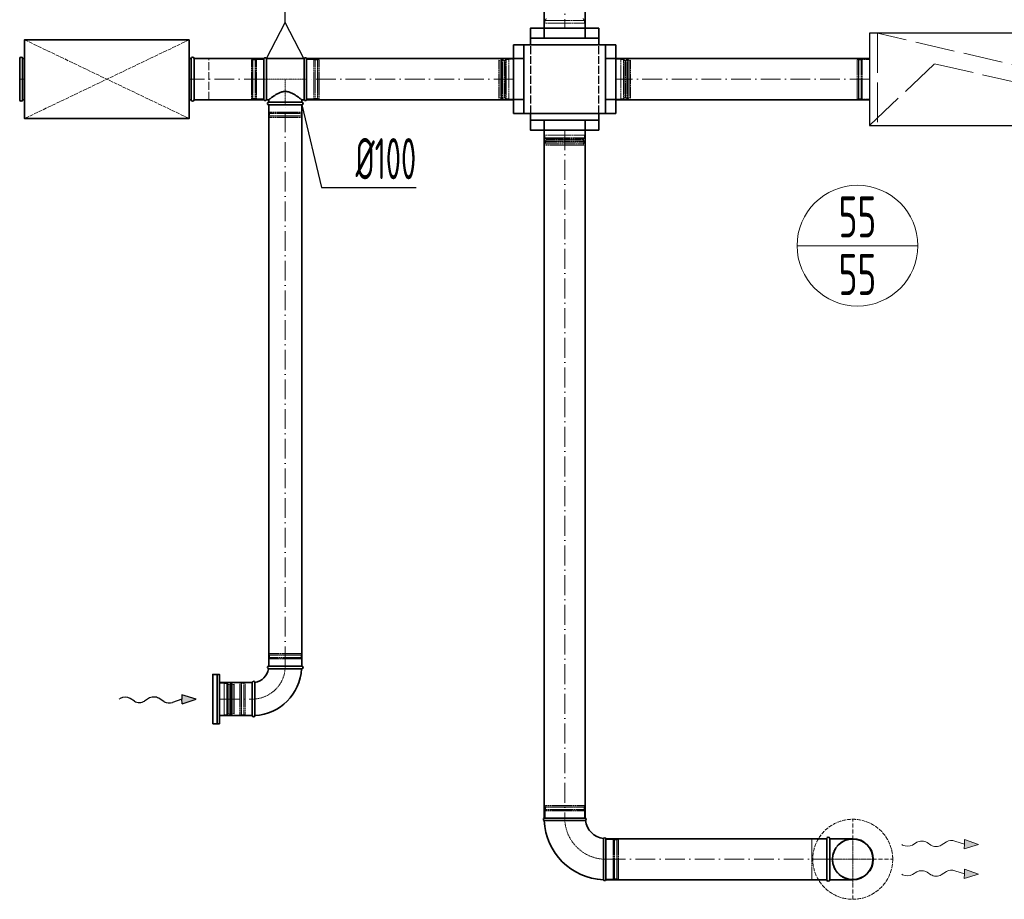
# Model space of a CAD drawing. Header units: millimetres. Extents: x 8221 to 89444, y -105166 to -5578.
# Tile 52 of 118: x 57462 to 60454, y -72787 to -70116. Entities that reach past the tile are written whole.
import ezdxf
from ezdxf.enums import TextEntityAlignment as Align

# ---------------------------------------------------------------- set-up
doc = ezdxf.new("R2010")
doc.units = ezdxf.units.MM
for name, pattern in [('ACAD_ISO02W100', [15, 12, -3]), ('ACAD_ISO10W100', [18, 12, -3, 0, -3]), ('phl_thick', [0])]:
    doc.linetypes.add(name, pattern=pattern)
for name, color, linetype, lineweight in [('VZT_01 SUP (PŘÍVOD) - OBRYS', 5, 'Continuous', 35), ('VZT_02 SUP (PŘÍVOD) - OSA', 5, 'ACAD_ISO10W100', 5), ('VZT_04 SUP (PŘÍVOD) - SKRYTÉ', 5, 'ACAD_ISO02W100', 5), ('VZT_05 ETA (ODVOD) - OBRYS', 6, 'Continuous', 35), ('VZT_06 ETA (ODVOD) - OSA', 6, 'ACAD_ISO10W100', 5), ('VZT_08 ETA (ODVOD) - SKRYTÉ', 6, 'ACAD_ISO02W100', 5), ('VZT_21 ZAŘÍZENÍ - OBRYS', 1, 'Continuous', 30), ('VZT_22 ZAŘÍZENÍ - DETAIL', 8, 'Continuous', 5), ('VZT_30 DISTRIBUČNÍ PRVKY - OBRYS', 1, 'Continuous', 35), ('VZT_31 DISTRIBUČNÍ PRVKY - OSA', 8, 'ACAD_ISO10W100', 5), ('VZT_33 DISTRIBUČNÍ PRVKY - SKRYTÉ', 8, 'ACAD_ISO02W100', 5), ('VZT_35 TLUMIČE HLUKU - OBRYS', 1, 'Continuous', 35), ('VZT_36 TLUMIČE HLUKU - OSA', 1, 'ACAD_ISO10W100', 5), ('VZT_37 TLUMIČE HLUKU - DETAIL', 8, 'ACAD_ISO02W100', 5), ('VZT_50 POPIS - OBECNE', 7, 'Continuous', 13), ('VZT_52 POPIS - DISTRIBUCE', 7, 'Continuous', 5), ('VZT_60_KOTY - DIMENZE', 7, 'Continuous', 5)]:
    doc.layers.add(name, color=color, linetype=linetype, lineweight=lineweight)
for name, color, linetype, lineweight, plot in [('VZT_03 SUP (PŘÍVOD) - NETISK', 8, 'ACAD_ISO02W100', 5, False), ('VZT_07 ETA (ODVOD) - NETISK', 8, 'ACAD_ISO02W100', 5, False), ('VZT_39 TLUMIČE HLUKU - NETISK', 8, 'ACAD_ISO02W100', 5, False)]:
    doc.layers.add(name, color=color, linetype=linetype, lineweight=lineweight, plot=plot)
doc.styles.add('EVORA_125', font='isocp.shx', dxfattribs={"width": 0.6, "height": 125})
doc.styles.add('JS', font='isocp.shx', dxfattribs={"width": 0.6, "height": 125})

# ---------------------------------------------------------------- blocks, each defined once
blk = doc.blocks.new('*U37')
at = {"layer": 'VZT_31 DISTRIBUČNÍ PRVKY - OSA', "color": 0}
for p, q in [((0, 24.3), (0, 121.62)), ((-121.62, 0), (-24.3, 0)), ((24.3, 0), (121.62, 0)), ((0, -121.62), (0, -24.3))]:
    blk.add_line(p, q, dxfattribs=at)
at = {"layer": 'VZT_31 DISTRIBUČNÍ PRVKY - OSA', "color": 0, "linetype": 'Continuous'}
for p, q in [((-12.15, 0), (12.15, 0)), ((0, -12.15), (0, 12.15))]:
    blk.add_line(p, q, dxfattribs=at)

msp = doc.modelspace()

# ---------------------------------------------------------------- linework, layer by layer
at = {"lineweight": 13}
for p, q in [((60145.4, -72622.6), (60142.4, -72620.8)), ((60145.4, -72712.6), (60142.4, -72710.8))]:
    msp.add_line(p, q, dxfattribs=at)
at = {"color": 0, "lineweight": 13}
for p, q in [((60188.5, -72614.3), (60175.6, -72622.5)), ((60231.4, -72622.7), (60219.5, -72614.8)), ((60278.9, -72612.7), (60262.4, -72623.1)), ((60333, -72620.2), (60304.4, -72610.5)), ((60332.8, -72634.1), (60333, -72620.2)), ((60376, -72620.8), (60332.8, -72634.1)), ((60333.2, -72606.2), (60333, -72620.2)), ((60333.2, -72606.2), (60376, -72620.8)), ((60188.5, -72704.3), (60175.6, -72712.5)), ((60231.4, -72712.7), (60219.5, -72704.8)), ((60278.9, -72702.7), (60262.4, -72713.1)), ((60333, -72710.2), (60304.4, -72700.5)), ((60332.8, -72724.1), (60333, -72710.2)), ((60376, -72710.8), (60332.8, -72724.1)), ((60333.2, -72696.2), (60333, -72710.2)), ((60333.2, -72696.2), (60376, -72710.8))]:
    msp.add_line(p, q, dxfattribs=at)
at = {"color": 8, "lineweight": 5}
for points in [[(58068.9, -72227.7), (58083.9, -72227.7), (58083.9, -72130.7), (58068.9, -72130.7)], [(58068.9, -72227.7), (58068.9, -72130.7)], [(58091.8, -72131.7), (58091.8, -72179.2)], [(58094.5, -72133.7), (58094.5, -72179.2)], [(58098.1, -72135.3), (58098.1, -72179.2)], [(58109.8, -72134.6), (58109.8, -72179.2)], [(58110, -72135.5), (58113.9, -72134.1), (58113.9, -72179.2)], [(58091.8, -72226.7), (58091.8, -72179.2)], [(58094.5, -72224.8), (58094.5, -72179.2)], [(58098.1, -72223.2), (58098.1, -72179.2)], [(58109.8, -72223.9), (58109.8, -72179.2)], [(58110, -72223), (58113.9, -72224.4), (58113.9, -72179.2)]]:
    msp.add_lwpolyline(points, dxfattribs=at)
for points in [[(58083.9, -72131.7), (58091.8, -72131.7, -0.291473), (58094.2, -72133.3, -0.291473)], [(58103.8, -72127.1), (58102.4, -72133.1, 0.058981), (58102.3, -72133.7), (58102.3, -72179.2)], [(58103.8, -72127.1), (58105.3, -72132.9, -0.060863), (58105.3, -72133.5), (58105.3, -72179.2)], [(58103.8, -72231.4), (58102.4, -72225.4, -0.058981), (58102.3, -72224.8), (58102.3, -72179.2)], [(58103.8, -72231.4), (58105.3, -72225.6, 0.060863), (58105.3, -72225), (58105.3, -72179.2)], [(58083.9, -72226.7), (58091.8, -72226.7, 0.291473), (58094.2, -72225.2, 0.291473)]]:
    msp.add_lwpolyline(points, format="xyb", dxfattribs=at)
for centre, radius, start, end in [((58097.7, -72131.5), 3.88, 207.4993, 276.6735), ((58104.5, -72143.6), 10.5, 59.7176, 127.8378), ((58097.7, -72227), 3.88, 83.3265, 152.5007), ((58104.5, -72214.9), 10.5, 232.1622, 300.2824)]:
    msp.add_arc(centre, radius, start, end, dxfattribs=at)
at = {"color": 0, "lineweight": 13, "extrusion": (0, 0, -1)}
for centre, start_param, end_param in [((60160.2, -72613), 0.766537, 2.320574), ((60203.9, -72623.9), 3.908129, 5.516649), ((60247.1, -72613.6), 0.766537, 2.375056), ((60294.3, -72622.3), 3.908129, 5.191299), ((60160.2, -72703), 0.766537, 2.320574), ((60203.9, -72713.9), 3.908129, 5.516649), ((60247.1, -72703.6), 0.766537, 2.375056), ((60294.3, -72712.3), 3.908129, 5.191299)]:
    msp.add_ellipse(centre, major_axis=(21.5, -0.3), ratio=0.625, start_param=start_param, end_param=end_param, dxfattribs=at)
at = {"color": 0, "lineweight": 13}
for points in [[(60333.2, -72606.2), (60332.8, -72634.1), (60376, -72620.8)], [(60333.2, -72696.2), (60332.8, -72724.1), (60376, -72710.8)]]:
    msp.add_solid(points, dxfattribs=at)
at = {"layer": 'VZT_01 SUP (PŘÍVOD) - OBRYS'}
for p, q in [((59181, -72540.8), (59056, -72540.8)), ((59243.5, -72728.3), (59243.5, -72603.3))]:
    msp.add_line(p, q, dxfattribs=at)
at = {"layer": 'VZT_01 SUP (PŘÍVOD) - OBRYS', "elevation": 0}
for points in [[(59055.9, -70141), (59055.9, -69753.7)], [(59180.9, -70141), (59180.9, -69753.7)], [(59056.1, -70172.1), (59056.1, -70141)], [(59180.8, -70172.1), (59180.8, -70141)], [(59014.6, -70172.1), (59014.6, -70192.5)], [(59222.2, -70172.1), (59222.2, -70192.5)], [(59014.6, -70420.6), (59014.6, -70400.2)], [(59222.2, -70420.6), (59222.2, -70400.2)], [(59056.1, -70451.7), (59056.1, -70420.6)], [(59180.7, -70451.7), (59180.7, -70420.6)], [(59056, -72540.8), (59056, -70451.7)], [(59181, -72540.8), (59181, -70451.7)]]:
    msp.add_lwpolyline(points, dxfattribs=at)
for points in [[(59222.2, -70141), (59222.2, -70172.1), (59014.6, -70172.1), (59014.6, -70141)], [(59222.2, -70451.7), (59222.2, -70420.6), (59014.6, -70420.6), (59014.6, -70451.7)]]:
    msp.add_lwpolyline(points, close=True, dxfattribs=at)
at = {"layer": 'VZT_01 SUP (PŘÍVOD) - OBRYS'}
for points in [[(59914.7, -72603.3), (59243.5, -72603.3)], [(59914.7, -72603.3), (59914.7, -72728.3)], [(59923.7, -72603.3), (59923.7, -72728.3)], [(59923.7, -72603.3), (59993.7, -72603.3)], [(59914.7, -72728.3), (59243.5, -72728.3)], [(59923.7, -72728.3), (59993.7, -72728.3)]]:
    msp.add_lwpolyline(points, dxfattribs=at)
for centre, radius, start, end in [((59057.6, -72544.6), 4.17, 113.4678, 248.8928), ((59243.5, -72540.8), 187.5, 182.3607, 267.6393), ((59179.3, -72544.6), 4.17, 300.2981, 66.5322), ((59243.5, -72540.8), 62.5, 186.8302, 263.1698), ((59239.7, -72604.9), 4.17, 23.4678, 149.7019), ((59919.2, -72603.3), 4.5, 0, 180), ((59993.7, -72665.8), 62.5, 270, 90), ((59239.7, -72726.6), 4.17, 201.1072, 336.5322), ((59919.2, -72728.3), 4.5, 180, 0)]:
    msp.add_arc(centre, radius, start, end, dxfattribs=at)
for points, knots in [([(59181.4, -72548.2), (59181.4, -72548.2), (59179.8, -72548.2), (59173.7, -72548.3), (59169.2, -72548.3), (59157.8, -72548.3), (59151, -72548.4), (59136, -72548.4), (59128, -72548.4), (59111.6, -72548.4), (59103.5, -72548.4), (59088.3, -72548.5), (59081.3, -72548.5), (59069.6, -72548.5), (59064.8, -72548.5), (59058.2, -72548.5), (59056.4, -72548.5), (59056.2, -72548.5), (59056.1, -72548.5), (59056.1, -72548.5)], [0, 0, 0, 0, 24.235852, 24.235852, 48.531845, 48.531845, 73.024415, 73.024415, 97.570898, 97.570898, 122.078339, 122.078339, 146.53579, 146.53579, 170.957495, 170.957495, 195.359468, 195.359468, 197.168246, 197.168246, 197.168246, 197.168246]), ([(59236, -72602.8), (59236, -72602.8), (59236, -72602.9), (59236, -72603.2), (59236, -72603.5), (59236, -72604.6), (59236, -72605.4), (59236, -72608.5), (59236, -72611.6), (59235.9, -72620.6), (59235.9, -72626.7), (59235.9, -72640.9), (59235.9, -72648.7), (59235.8, -72664.9), (59235.8, -72673.1), (59235.8, -72689), (59235.8, -72696.5), (59235.8, -72709.6), (59235.8, -72715.2), (59235.8, -72722.2), (59235.8, -72724.3), (59235.8, -72727.3), (59235.8, -72728.1), (59235.8, -72728.1)], [197.067977, 197.067977, 197.067977, 197.067977, 201.792196, 201.792196, 209.190204, 209.190204, 218.040239, 218.040239, 237.760854, 237.760854, 262.206108, 262.206108, 286.831239, 286.831239, 311.323072, 311.323072, 335.946087, 335.946087, 360.704397, 360.704397, 377.088273, 377.088273, 394.105327, 394.105327, 394.105327, 394.105327])]:
    msp.add_open_spline(points, degree=3, knots=knots, dxfattribs=at)
at = {"layer": 'VZT_02 SUP (PŘÍVOD) - OSA', "ltscale": 5, "elevation": 0}
for points in [[(59118.4, -69753.7), (59118.4, -70141)], [(59118.5, -70451.7), (59118.5, -72540.8)]]:
    msp.add_lwpolyline(points, dxfattribs=at)
at = {"layer": 'VZT_02 SUP (PŘÍVOD) - OSA', "ltscale": 0.3}
msp.add_lwpolyline([(59118.5, -72540.8), (59118.5, -72540.8, 0.414214), (59243.5, -72665.8), (59243.5, -72665.8)], format="xyb", dxfattribs=at)
for points in [[(59993.7, -72593.3), (59993.7, -72665.8)], [(59993.7, -72665.8), (59914.7, -72665.8)], [(60066.2, -72665.8), (59993.7, -72665.8)], [(59993.7, -72665.8), (59993.7, -72738.3)]]:
    msp.add_lwpolyline(points, dxfattribs=at)
at = {"layer": 'VZT_02 SUP (PŘÍVOD) - OSA', "ltscale": 5}
msp.add_lwpolyline([(59243.5, -72665.8), (59914.7, -72665.8)], dxfattribs=at)
at = {"layer": 'VZT_03 SUP (PŘÍVOD) - NETISK', "ltscale": 0.4}
for p, q in [((59178.5, -72502.8), (59058.5, -72502.8)), ((59058.5, -72506.8), (59058.5, -72502.8)), ((59178.5, -72506.8), (59178.5, -72502.8)), ((59179.5, -72507.3), (59057.5, -72507.3)), ((59057.5, -72507.8), (59057.5, -72507.3)), ((59179.5, -72507.8), (59057.5, -72507.8)), ((59179.5, -72514.8), (59057.5, -72514.8)), ((59057.5, -72515.3), (59057.5, -72514.8)), ((59179.5, -72515.3), (59057.5, -72515.3)), ((59178.5, -72506.8), (59058.5, -72506.8)), ((59178.5, -72518.8), (59058.5, -72518.8)), ((59058.5, -72540.8), (59058.5, -72518.8)), ((59059.5, -72507.3), (59059.5, -72506.8)), ((59059.5, -72514.8), (59059.5, -72507.8)), ((59059.5, -72518.8), (59059.5, -72515.3)), ((59177.5, -72507.3), (59177.5, -72506.8)), ((59177.5, -72514.8), (59177.5, -72507.8)), ((59177.5, -72518.8), (59177.5, -72515.3)), ((59178.5, -72540.8), (59178.5, -72518.8)), ((59179.5, -72507.8), (59179.5, -72507.3)), ((59179.5, -72515.3), (59179.5, -72514.8)), ((59243.5, -72605.8), (59265.5, -72605.8)), ((59265.5, -72725.8), (59265.5, -72605.8)), ((59265.5, -72606.8), (59269, -72606.8)), ((59269, -72726.8), (59269, -72604.8)), ((59269, -72604.8), (59269.5, -72604.8)), ((59269.5, -72726.8), (59269.5, -72604.8)), ((59269.5, -72606.8), (59276.5, -72606.8)), ((59276.5, -72726.8), (59276.5, -72604.8)), ((59276.5, -72604.8), (59277, -72604.8)), ((59277, -72726.8), (59277, -72604.8)), ((59277, -72606.8), (59277.5, -72606.8)), ((59277.5, -72725.8), (59277.5, -72605.8)), ((59277.5, -72605.8), (59281.5, -72605.8)), ((59281.5, -72725.8), (59281.5, -72605.8)), ((59243.5, -72725.8), (59265.5, -72725.8)), ((59265.5, -72724.8), (59269, -72724.8)), ((59269, -72726.8), (59269.5, -72726.8)), ((59269.5, -72724.8), (59276.5, -72724.8)), ((59276.5, -72726.8), (59277, -72726.8)), ((59277, -72724.8), (59277.5, -72724.8)), ((59277.5, -72725.8), (59281.5, -72725.8))]:
    msp.add_line(p, q, dxfattribs=at)
at = {"layer": 'VZT_03 SUP (PŘÍVOD) - NETISK', "ltscale": 0.4, "elevation": 0}
for points in [[(59179.4, -70141), (59179.4, -70126), (59057.4, -70126), (59057.4, -70141)], [(59058.4, -70118.2), (59118.4, -70118.2)], [(59178.4, -70118.2), (59118.4, -70118.2)], [(59179.4, -70141), (59057.4, -70141)], [(58922, -70240.1), (58918.1, -70238.7), (58918.1, -70296.4)], [(58922.2, -70239.2), (58922.2, -70296.4)], [(58933.9, -70239.9), (58933.9, -70296.4)], [(58937.5, -70238.3), (58937.5, -70296.4)], [(58940.2, -70236.4), (58940.2, -70296.4)], [(58963.1, -70235.4), (58948.1, -70235.4), (58948.1, -70357.4), (58963.1, -70357.4)], [(58963.1, -70235.4), (58963.1, -70357.4)], [(59273.7, -70235.4), (59288.7, -70235.4), (59288.7, -70357.4), (59273.7, -70357.4)], [(59273.7, -70235.4), (59273.7, -70357.4)], [(59296.6, -70236.4), (59296.6, -70296.4)], [(59299.2, -70238.3), (59299.2, -70296.4)], [(59302.9, -70239.9), (59302.9, -70296.4)], [(59314.5, -70239.2), (59314.5, -70296.4)], [(59314.8, -70240.1), (59318.7, -70238.7), (59318.7, -70296.4)], [(58922, -70352.6), (58918.1, -70354), (58918.1, -70296.4)], [(58922.2, -70353.5), (58922.2, -70296.4)], [(58933.9, -70352.8), (58933.9, -70296.4)], [(58937.5, -70354.4), (58937.5, -70296.4)], [(58940.2, -70356.4), (58940.2, -70296.4)], [(59296.6, -70356.4), (59296.6, -70296.4)], [(59299.2, -70354.4), (59299.2, -70296.4)], [(59302.9, -70352.8), (59302.9, -70296.4)], [(59314.5, -70353.5), (59314.5, -70296.4)], [(59314.8, -70352.6), (59318.7, -70354), (59318.7, -70296.4)], [(59179.4, -70451.7), (59179.4, -70466.7), (59057.4, -70466.7), (59057.4, -70451.7)], [(59179.4, -70451.7), (59057.4, -70451.7)], [(59058.4, -70474.5), (59118.4, -70474.5)], [(59060.3, -70477.2), (59118.4, -70477.2)], [(59062.2, -70492.7), (59060.7, -70496.7), (59118.4, -70496.7)], [(59061.2, -70492.5), (59118.4, -70492.5)], [(59062, -70480.8), (59118.4, -70480.8)], [(59178.4, -70474.5), (59118.4, -70474.5)], [(59176.4, -70477.2), (59118.4, -70477.2)], [(59174.8, -70480.8), (59118.4, -70480.8)], [(59175.6, -70492.5), (59118.4, -70492.5)], [(59174.6, -70492.7), (59176, -70496.7), (59118.4, -70496.7)]]:
    msp.add_lwpolyline(points, dxfattribs=at)
for points in [[(59058.4, -70126), (59058.4, -70118.2, -0.291473), (59059.9, -70115.8, -0.291473)], [(59178.4, -70126), (59178.4, -70118.2, 0.291473), (59176.9, -70115.8, 0.291473)], [(58928.2, -70231.7), (58926.8, -70237.5, 0.060863), (58926.7, -70238.1), (58926.7, -70296.4)], [(58928.2, -70231.7), (58929.6, -70237.7, -0.058981), (58929.7, -70238.3), (58929.7, -70296.4)], [(58948.1, -70236.4), (58940.2, -70236.4, 0.291473), (58937.8, -70237.9, 0.291473)], [(59288.7, -70236.4), (59296.6, -70236.4, -0.291473), (59299, -70237.9, -0.291473)], [(59308.6, -70231.7), (59307.2, -70237.7, 0.058981), (59307.1, -70238.3), (59307.1, -70296.4)], [(59308.6, -70231.7), (59310, -70237.5, -0.060863), (59310.1, -70238.1), (59310.1, -70296.4)], [(58928.2, -70361), (58926.8, -70355.2, -0.060863), (58926.7, -70354.6), (58926.7, -70296.4)], [(58928.2, -70361), (58929.6, -70355, 0.058981), (58929.7, -70354.4), (58929.7, -70296.4)], [(59308.6, -70361), (59307.2, -70355, -0.058981), (59307.1, -70354.4), (59307.1, -70296.4)], [(59308.6, -70361), (59310, -70355.2, 0.060863), (59310.1, -70354.6), (59310.1, -70296.4)], [(58948.1, -70356.4), (58940.2, -70356.4, -0.291473), (58937.8, -70354.8, -0.291473)], [(59288.7, -70356.4), (59296.6, -70356.4, 0.291473), (59299, -70354.8, 0.291473)], [(59058.4, -70466.7), (59058.4, -70474.5, 0.291473), (59059.9, -70476.9, 0.291473)], [(59178.4, -70466.7), (59178.4, -70474.5, -0.291473), (59176.9, -70476.9, -0.291473)], [(59053.8, -70486.5), (59059.7, -70485.1, -0.058981), (59060.3, -70485), (59118.4, -70485)], [(59053.8, -70486.5), (59059.5, -70488, 0.060863), (59060.1, -70488), (59118.4, -70488)], [(59183, -70486.5), (59177.1, -70485.1, 0.058981), (59176.4, -70485), (59118.4, -70485)], [(59183, -70486.5), (59177.3, -70488, -0.060863), (59176.6, -70488), (59118.4, -70488)]]:
    msp.add_lwpolyline(points, format="xyb", dxfattribs=at)
at = {"layer": 'VZT_03 SUP (PŘÍVOD) - NETISK', "ltscale": 0.4}
msp.add_lwpolyline([(59914.7, -72603.3), (59869.7, -72603.3), (59869.7, -72728.3), (59914.7, -72728.3)], dxfattribs=at)
for centre, radius, start, end in [((59058.1, -70112.3), 3.88, 297.4993, 6.6735), ((59178.6, -70112.3), 3.88, 173.3265, 242.5007), ((58927.5, -70248.2), 10.5, 52.1622, 120.2824), ((58934.4, -70236.1), 3.88, 263.3265, 332.5007), ((59302.4, -70236.1), 3.88, 207.4993, 276.6735), ((59309.3, -70248.2), 10.5, 59.7176, 127.8378), ((58927.5, -70344.5), 10.5, 239.7176, 307.8378), ((58934.4, -70356.6), 3.88, 27.4993, 96.6735), ((59302.4, -70356.6), 3.88, 83.3265, 152.5007), ((59309.3, -70344.5), 10.5, 232.1622, 300.2824), ((59070.2, -70487.2), 10.5, 142.1622, 210.2824), ((59058.1, -70480.4), 3.88, 353.3265, 62.5007), ((59178.6, -70480.4), 3.88, 117.4993, 186.6735), ((59166.5, -70487.2), 10.5, 329.7176, 37.8378)]:
    msp.add_arc(centre, radius, start, end, dxfattribs=at)
at = {"layer": 'VZT_04 SUP (PŘÍVOD) - SKRYTÉ', "ltscale": 2, "elevation": 0}
for points in [[(59014.6, -70400.2), (59014.6, -70192.5)], [(59222.2, -70400.2), (59222.2, -70192.5)]]:
    msp.add_lwpolyline(points, dxfattribs=at)
at = {"layer": 'VZT_04 SUP (PŘÍVOD) - SKRYTÉ', "ltscale": 2}
msp.add_arc((59993.7, -72665.8), 62.5, 90, 270, dxfattribs=at)
at = {"layer": 'VZT_05 ETA (ODVOD) - OBRYS'}
for p, q in [((58204, -70358.9), (58204, -70233.9)), ((58211.7, -70233.9), (58211.7, -70358.9)), ((58326.3, -70233.9), (58211.7, -70233.9)), ((58326.3, -70358.9), (58326.3, -70233.9)), ((58334, -70358.9), (58334, -70233.9)), ((58219, -70358.9), (58211.7, -70358.9)), ((58219, -70366.4), (58219, -70358.9)), ((58219, -70366.4), (58319, -70366.4)), ((58219, -70374.4), (58319, -70374.4)), ((58319, -70366.4), (58319, -70358.9)), ((58326.3, -70358.9), (58319, -70358.9)), ((58219, -72079.3), (58319, -72079.3)), ((58319, -72087.3), (58268.8, -72087.3)), ((58169, -72229.3), (58169, -72129.3)), ((58177, -72229.3), (58177, -72179.1))]:
    msp.add_line(p, q, dxfattribs=at)
at = {"layer": 'VZT_05 ETA (ODVOD) - OBRYS', "elevation": 0}
for points in [[(58963.1, -70192.5), (58994.1, -70192.5), (58994.1, -70400.2), (58963.1, -70400.2)], [(59273.7, -70192.5), (59242.7, -70192.5), (59242.7, -70400.2), (59273.7, -70400.2)]]:
    msp.add_lwpolyline(points, close=True, dxfattribs=at)
for points in [[(59242.7, -70192.5), (58994.1, -70192.5)], [(58334, -70233.9), (58963.1, -70233.9)], [(58994.1, -70234), (58963.1, -70234)], [(59273.7, -70234), (59242.7, -70234)], [(59273.7, -70233.9), (60044.8, -70233.9)], [(58334, -70358.9), (58963.1, -70358.9)], [(58994.1, -70358.6), (58963.1, -70358.6)], [(59273.7, -70358.6), (59242.7, -70358.6)], [(59273.7, -70358.9), (60044.8, -70358.9)], [(59242.7, -70400.2), (58994.1, -70400.2)]]:
    msp.add_lwpolyline(points, dxfattribs=at)
at = {"layer": 'VZT_05 ETA (ODVOD) - OBRYS'}
for points in [[(57992, -70233.9), (58204, -70233.9)], [(57992, -70358.9), (58204, -70358.9)], [(58219, -70374.4), (58219, -72079.3)], [(58319, -70374.4), (58319, -72079.3)], [(58168.9, -72129.2), (58068.9, -72129.2)], [(58168.9, -72229.2), (58068.9, -72229.2)]]:
    msp.add_lwpolyline(points, dxfattribs=at)
for centre, radius, start, end in [((58207.8, -70235.5), 4.17, 23.4678, 156.5322), ((58330.2, -70235.5), 4.17, 23.4678, 156.5322), ((58207.8, -70357.2), 4.17, 203.4678, 336.5322), ((58219, -70370.4), 4, 90, 270), ((58319, -70370.4), 4, 270, 90), ((58330.2, -70357.2), 4.17, 203.4678, 336.5322), ((58219, -72083.3), 4, 90, 260.8522), ((58319, -72083.3), 4, 270, 90), ((58169, -72079.3), 50, 279.1478, 350.8522), ((58169, -72079.3), 150, 273.0572, 356.9428), ((58173, -72129.3), 4, 9.1478, 180), ((58173, -72229.3), 4, 180, 0)]:
    msp.add_arc(centre, radius, start, end, dxfattribs=at)
for points, knots in [([(58219, -70358.9), (58219, -70358.9), (58219.1, -70358.8), (58219.4, -70358.5), (58219.7, -70358.3), (58220.3, -70357.8), (58220.8, -70357.4), (58221.8, -70356.7), (58222.4, -70356.2), (58223.7, -70355.2), (58224.4, -70354.6), (58226, -70353.4), (58226.8, -70352.8), (58228.6, -70351.5), (58229.6, -70350.8), (58231.6, -70349.3), (58232.6, -70348.6), (58234.7, -70347.1), (58235.9, -70346.4), (58238.3, -70344.8), (58239.6, -70344), (58242.2, -70342.4), (58243.6, -70341.6), (58246.5, -70340.1), (58247.9, -70339.3), (58252.5, -70337.3), (58255.6, -70336), (58260.6, -70334.8), (58262.2, -70334.4), (58265.6, -70334), (58267.3, -70333.9), (58270.7, -70333.9), (58272.4, -70334), (58275.8, -70334.4), (58277.4, -70334.8), (58282.4, -70336), (58285.6, -70337.3), (58290.1, -70339.3), (58291.5, -70340.1), (58294.4, -70341.6), (58295.8, -70342.4), (58298.4, -70344), (58299.7, -70344.8), (58302.1, -70346.4), (58303.3, -70347.1), (58305.4, -70348.6), (58306.4, -70349.3), (58308.4, -70350.8), (58309.4, -70351.5), (58311.2, -70352.8), (58312, -70353.4), (58313.6, -70354.6), (58314.3, -70355.2), (58315.6, -70356.2), (58316.2, -70356.7), (58317.2, -70357.4), (58317.7, -70357.8), (58318.3, -70358.3), (58318.6, -70358.5), (58318.9, -70358.8), (58319, -70358.9), (58319, -70358.9)], [80.753728, 80.753728, 80.753728, 80.753728, 85.721109, 85.721109, 90.68849, 90.68849, 95.655871, 95.655871, 100.623252, 100.623252, 105.590633, 105.590633, 110.558015, 110.558015, 115.525396, 115.525396, 120.492777, 120.492777, 125.619612, 125.619612, 130.746447, 130.746447, 135.873281, 135.873281, 141.000116, 141.000116, 151.253786, 151.253786, 156.38062, 156.38062, 161.507455, 161.507455, 166.63429, 166.63429, 171.761125, 171.761125, 182.014794, 182.014794, 187.141629, 187.141629, 192.268464, 192.268464, 197.395298, 197.395298, 202.522133, 202.522133, 207.489514, 207.489514, 212.456896, 212.456896, 217.424277, 217.424277, 222.391658, 222.391658, 227.359039, 227.359039, 232.32642, 232.32642, 237.293801, 237.293801, 242.261183, 242.261183, 242.261183, 242.261183]), ([(58218.4, -72087.2), (58218.4, -72087.2), (58219.5, -72087.2), (58224, -72087.2), (58227.4, -72087.2), (58236.3, -72087.2), (58241.7, -72087.2), (58253.6, -72087.3), (58260.1, -72087.3), (58267.4, -72087.3), (58268.1, -72087.3), (58268.8, -72087.3)], [157.874915, 157.874915, 157.874915, 157.874915, 176.103874, 176.103874, 195.460379, 195.460379, 215.101284, 215.101284, 234.82164, 234.82164, 237.034743, 237.034743, 237.034743, 237.034743]), ([(58177, -72179.1), (58177, -72172.7), (58177, -72166.4), (58177, -72154.4), (58177, -72148.8), (58177, -72139.3), (58177, -72135.5), (58177, -72130.2), (58176.9, -72128.8), (58176.9, -72128.6), (58176.9, -72128.6), (58176.9, -72128.6)], [78.71119, 78.71119, 78.71119, 78.71119, 97.804615, 97.804615, 117.523893, 117.523893, 137.264303, 137.264303, 156.831737, 156.831737, 157.874915, 157.874915, 157.874915, 157.874915])]:
    msp.add_open_spline(points, degree=3, knots=knots, dxfattribs=at)
at = {"layer": 'VZT_06 ETA (ODVOD) - OSA', "ltscale": 5}
for points in [[(58204, -70296.4), (57992, -70296.4)], [(58269, -72079.3), (58269, -70374.4)], [(58068.9, -72179.2), (58168.9, -72179.2)]]:
    msp.add_lwpolyline(points, dxfattribs=at)
at = {"layer": 'VZT_06 ETA (ODVOD) - OSA', "ltscale": 0.3, "elevation": 0}
for points in [[(58334, -70296.4), (58204, -70296.4)], [(58269, -70374.4), (58269, -70296.4)]]:
    msp.add_lwpolyline(points, dxfattribs=at)
at = {"layer": 'VZT_06 ETA (ODVOD) - OSA', "ltscale": 5, "elevation": 0}
for points in [[(58963.1, -70296.4), (58334, -70296.4)], [(60044.8, -70296.4), (59273.7, -70296.4)]]:
    msp.add_lwpolyline(points, dxfattribs=at)
at = {"layer": 'VZT_06 ETA (ODVOD) - OSA', "ltscale": 0.3}
msp.add_lwpolyline([(58269, -72079.3), (58269, -72079.3, -0.414214), (58169, -72179.3), (58169, -72179.3)], format="xyb", dxfattribs=at)
at = {"layer": 'VZT_07 ETA (ODVOD) - NETISK', "ltscale": 0.4}
for p, q in [((58166, -70356.4), (58166, -70236.4)), ((58166, -70236.4), (58170, -70236.4)), ((58170, -70356.4), (58170, -70236.4)), ((58170, -70237.4), (58170.5, -70237.4)), ((58170.5, -70357.4), (58170.5, -70235.4)), ((58170.5, -70235.4), (58171, -70235.4)), ((58171, -70357.4), (58171, -70235.4)), ((58171, -70237.4), (58178, -70237.4)), ((58178, -70357.4), (58178, -70235.4)), ((58178, -70235.4), (58178.5, -70235.4)), ((58178.5, -70357.4), (58178.5, -70235.4)), ((58178.5, -70237.4), (58182, -70237.4)), ((58182, -70356.4), (58182, -70236.4)), ((58182, -70236.4), (58204, -70236.4)), ((58334, -70236.4), (58356, -70236.4)), ((58356, -70356.4), (58356, -70236.4)), ((58356, -70237.4), (58359.5, -70237.4)), ((58359.5, -70357.4), (58359.5, -70235.4)), ((58359.5, -70235.4), (58360, -70235.4)), ((58360, -70357.4), (58360, -70235.4)), ((58360, -70237.4), (58367, -70237.4)), ((58367, -70357.4), (58367, -70235.4)), ((58367, -70235.4), (58367.5, -70235.4)), ((58367.5, -70357.4), (58367.5, -70235.4)), ((58367.5, -70237.4), (58368, -70237.4)), ((58368, -70356.4), (58368, -70236.4)), ((58368, -70236.4), (58372, -70236.4)), ((58372, -70356.4), (58372, -70236.4)), ((60006.8, -70356.7), (60006.8, -70236.7)), ((60010.8, -70236.7), (60006.8, -70236.7)), ((60010.8, -70356.7), (60010.8, -70236.7)), ((60011.3, -70237.7), (60010.8, -70237.7)), ((60011.3, -70357.7), (60011.3, -70235.7)), ((60011.8, -70235.7), (60011.3, -70235.7)), ((60011.8, -70357.7), (60011.8, -70235.7)), ((60018.8, -70237.7), (60011.8, -70237.7)), ((60018.8, -70357.7), (60018.8, -70235.7)), ((60019.3, -70235.7), (60018.8, -70235.7)), ((60019.3, -70357.7), (60019.3, -70235.7)), ((60022.8, -70237.7), (60019.3, -70237.7)), ((60022.8, -70356.7), (60022.8, -70236.7)), ((60044.8, -70236.7), (60022.8, -70236.7)), ((58166, -70356.4), (58170, -70356.4)), ((58170, -70355.4), (58170.5, -70355.4)), ((58170.5, -70357.4), (58171, -70357.4)), ((58171, -70355.4), (58178, -70355.4)), ((58178, -70357.4), (58178.5, -70357.4)), ((58178.5, -70355.4), (58182, -70355.4)), ((58182, -70356.4), (58204, -70356.4)), ((58220, -70374.4), (58220, -70396.4)), ((58318, -70374.4), (58318, -70396.4)), ((58334, -70356.4), (58356, -70356.4)), ((58356, -70355.4), (58359.5, -70355.4)), ((58359.5, -70357.4), (58360, -70357.4)), ((58360, -70355.4), (58367, -70355.4)), ((58367, -70357.4), (58367.5, -70357.4)), ((58367.5, -70355.4), (58368, -70355.4)), ((58368, -70356.4), (58372, -70356.4)), ((60010.8, -70356.7), (60006.8, -70356.7)), ((60011.3, -70355.7), (60010.8, -70355.7)), ((60011.8, -70357.7), (60011.3, -70357.7)), ((60018.8, -70355.7), (60011.8, -70355.7)), ((60019.3, -70357.7), (60018.8, -70357.7)), ((60022.8, -70355.7), (60019.3, -70355.7)), ((60044.8, -70356.7), (60022.8, -70356.7)), ((58219, -70399.9), (58319, -70399.9)), ((58219, -70399.9), (58219, -70400.4)), ((58219, -70400.4), (58319, -70400.4)), ((58219, -70407.4), (58319, -70407.4)), ((58219, -70407.4), (58219, -70407.9)), ((58219, -70407.9), (58319, -70407.9)), ((58220, -70396.4), (58318, -70396.4)), ((58220, -70408.4), (58318, -70408.4)), ((58220, -70408.4), (58220, -70412.4)), ((58221, -70396.4), (58221, -70399.9)), ((58221, -70400.4), (58221, -70407.4)), ((58221, -70407.9), (58221, -70408.4)), ((58317, -70396.4), (58317, -70399.9)), ((58317, -70400.4), (58317, -70407.4)), ((58317, -70407.9), (58317, -70408.4)), ((58318, -70408.4), (58318, -70412.4)), ((58319, -70399.9), (58319, -70400.4)), ((58319, -70407.4), (58319, -70407.9)), ((58220, -70412.4), (58318, -70412.4)), ((58319, -72045.8), (58219, -72045.8)), ((58219, -72045.8), (58219, -72046.3)), ((58319, -72046.3), (58219, -72046.3)), ((58319, -72053.3), (58219, -72053.3)), ((58219, -72053.3), (58219, -72053.8)), ((58319, -72053.8), (58219, -72053.8)), ((58318, -72041.3), (58220, -72041.3)), ((58220, -72041.3), (58220, -72045.3)), ((58318, -72045.3), (58220, -72045.3)), ((58221, -72045.3), (58221, -72045.8)), ((58221, -72046.3), (58221, -72053.3)), ((58221, -72053.8), (58221, -72057.3)), ((58317, -72045.3), (58317, -72045.8)), ((58317, -72046.3), (58317, -72053.3)), ((58317, -72053.8), (58317, -72057.3)), ((58318, -72041.3), (58318, -72045.3)), ((58319, -72045.8), (58319, -72046.3)), ((58319, -72053.3), (58319, -72053.8)), ((58318, -72057.3), (58220, -72057.3)), ((58220, -72057.3), (58220, -72079.3)), ((58318, -72057.3), (58318, -72079.3)), ((58131, -72228.3), (58131, -72130.3)), ((58135, -72130.3), (58131, -72130.3)), ((58135, -72228.3), (58135, -72130.3)), ((58135.5, -72131.3), (58135, -72131.3)), ((58135.5, -72229.3), (58135.5, -72129.3)), ((58136, -72129.3), (58135.5, -72129.3)), ((58136, -72229.3), (58136, -72129.3)), ((58143, -72131.3), (58136, -72131.3)), ((58143, -72229.3), (58143, -72129.3)), ((58143.5, -72129.3), (58143, -72129.3)), ((58143.5, -72229.3), (58143.5, -72129.3)), ((58147, -72131.3), (58143.5, -72131.3)), ((58147, -72228.3), (58147, -72130.3)), ((58169, -72130.3), (58147, -72130.3)), ((58135, -72228.3), (58131, -72228.3)), ((58135.5, -72227.3), (58135, -72227.3)), ((58136, -72229.3), (58135.5, -72229.3)), ((58143, -72227.3), (58136, -72227.3)), ((58143.5, -72229.3), (58143, -72229.3)), ((58147, -72227.3), (58143.5, -72227.3)), ((58169, -72228.3), (58147, -72228.3))]:
    msp.add_line(p, q, dxfattribs=at)
at = {"layer": 'VZT_08 ETA (ODVOD) - SKRYTÉ', "ltscale": 2, "elevation": 0}
for points in [[(59015.7, -70400.2), (59015.7, -70192.5)], [(59221.1, -70400.2), (59221.1, -70192.5)]]:
    msp.add_lwpolyline(points, dxfattribs=at)
at = {"layer": 'VZT_21 ZAŘÍZENÍ - OBRYS', "elevation": 0}
msp.add_lwpolyline([(60044.8, -70436.7), (61544.8, -70436.7), (61544.8, -70156.7), (60044.8, -70156.7)], close=True, dxfattribs=at)
at = {"layer": 'VZT_22 ZAŘÍZENÍ - DETAIL', "linetype": 'ACAD_ISO02W100', "lineweight": 5, "ltscale": 10, "elevation": 0}
for points in [[(60068.7, -70156.7), (60068.7, -70436.7)], [(61081, -70156.7), (60886.3, -70346.7), (60068.7, -70156.7)], [(60044.8, -70436.7), (60242.2, -70249.5), (61060.5, -70436.7)]]:
    msp.add_lwpolyline(points, dxfattribs=at)
at = {"layer": 'VZT_30 DISTRIBUČNÍ PRVKY - OBRYS'}
msp.add_lwpolyline([(58048.9, -72254.2), (58048.9, -72104.2), (58068.9, -72104.2), (58068.9, -72254.2)], close=True, dxfattribs=at)
msp.add_lwpolyline([(58062.2, -72104.2), (58062.2, -72254.2)], dxfattribs=at)
msp.add_circle((59993.7, -72665.8), 61.5, dxfattribs=at)
at = {"layer": 'VZT_33 DISTRIBUČNÍ PRVKY - SKRYTÉ'}
msp.add_circle((59993.7, -72665.8), 121.5, dxfattribs=at)
at = {"layer": 'VZT_35 TLUMIČE HLUKU - OBRYS'}
for p, q in [((57462, -70358.9), (57462, -70233.9)), ((57992, -70358.9), (57992, -70233.9))]:
    msp.add_line(p, q, dxfattribs=at)
msp.add_lwpolyline([(57977, -70176.9), (57477, -70176.9), (57477, -70415.9), (57977, -70415.9)], close=True, dxfattribs=at)
for points in [[(57471, -70358.9), (57471, -70233.9)], [(57471, -70233.9), (57477, -70233.9)], [(57983, -70233.9), (57977, -70233.9)], [(57983, -70358.9), (57983, -70233.9)], [(57471, -70358.9), (57477, -70358.9)], [(57983, -70358.9), (57977, -70358.9)]]:
    msp.add_lwpolyline(points, dxfattribs=at)
for centre, start, end in [((57466.5, -70233.9), 0, 180), ((57987.5, -70233.9), 0, 180), ((57466.5, -70358.9), 180, 0), ((57987.5, -70358.9), 180, 0)]:
    msp.add_arc(centre, 4.5, start, end, dxfattribs=at)
at = {"layer": 'VZT_36 TLUMIČE HLUKU - OSA', "ltscale": 5}
for points in [[(57462, -70296.4), (57477, -70296.4)], [(57992, -70296.4), (57977, -70296.4)]]:
    msp.add_lwpolyline(points, dxfattribs=at)
at = {"layer": 'VZT_37 TLUMIČE HLUKU - DETAIL', "lineweight": 5}
for points in [[(57977, -70176.9), (57477, -70415.9)], [(57477, -70176.9), (57977, -70415.9)]]:
    msp.add_lwpolyline(points, dxfattribs=at)
at = {"layer": 'VZT_39 TLUMIČE HLUKU - NETISK', "ltscale": 2}
msp.add_lwpolyline([(57992, -70358.9), (58037, -70358.9), (58037, -70233.9), (57992, -70233.9)], dxfattribs=at)
at = {"layer": 'VZT_50 POPIS - OBECNE', "color": 0, "lineweight": -2}
for p, q in [((57998.2, -72179.2), (57955, -72165.9)), ((57955, -72165.9), (57955.2, -72179.8)), ((57810.7, -72185.7), (57797.8, -72177.5)), ((57853.6, -72177.3), (57841.7, -72185.3)), ((57901.1, -72187.3), (57884.6, -72176.9)), ((57955.2, -72179.8), (57926.6, -72189.5)), ((57955.4, -72193.8), (57955.2, -72179.8)), ((57955.4, -72193.8), (57998.2, -72179.2))]:
    msp.add_line(p, q, dxfattribs=at)
at = {"layer": 'VZT_50 POPIS - OBECNE'}
msp.add_line((57767.6, -72177.4), (57764.5, -72179.2), dxfattribs=at)
at = {"layer": 'VZT_50 POPIS - OBECNE', "color": 0, "lineweight": -2}
for centre, start_param, end_param in [((57782.4, -72187), 0.766537, 2.320574), ((57869.2, -72186.4), 0.766537, 2.375056), ((57826.1, -72176.1), 3.908129, 5.516649), ((57916.5, -72177.8), 3.908129, 5.191299)]:
    msp.add_ellipse(centre, major_axis=(21.5, 0.3), ratio=0.625, start_param=start_param, end_param=end_param, dxfattribs=at)
msp.add_solid([(57955.4, -72193.8), (57955, -72165.9), (57998.2, -72179.2)], dxfattribs=at)
at = {"layer": 'VZT_52 POPIS - DISTRIBUCE'}
msp.add_line((59824.6, -70802.1), (60191.4, -70802.1), dxfattribs=at)
msp.add_circle((60008, -70802.1), 183.4, dxfattribs=at)
at = {"layer": 'VZT_60_KOTY - DIMENZE', "linetype": 'ByBlock', "lineweight": -2}
for p, q in [((58268.6, -70124.7), (58268.6, -70074.7)), ((58379.3, -70625.4), (58429.3, -70625.4))]:
    msp.add_line(p, q, dxfattribs=at)
for points in [[(58211.7, -70233.9), (58268.6, -70124.7)], [(58325.7, -70233.9), (58268.6, -70124.7)], [(58268.6, -70124.7), (58268.6, -70124.7)], [(58319, -70374.4), (58379.3, -70625.4)], [(58429.3, -70625.4), (58666.9, -70625.4)]]:
    msp.add_lwpolyline(points, dxfattribs=at)

# ---------------------------------------------------------------- block references
at = {"layer": 'VZT_31 DISTRIBUČNÍ PRVKY - OSA'}
msp.add_blockref('*U37', (59993.7, -72665.8), dxfattribs=at)

# ---------------------------------------------------------------- texts
at = {"layer": 'VZT_52 POPIS - DISTRIBUCE', "ltscale": 50, "style": 'JS', "width": 0.7}
for p in [(60008, -70714.6), (60008, -70889.6)]:
    msp.add_text('55', height=125, dxfattribs=at).set_placement(p, align=Align.MIDDLE_CENTER)
at = {"layer": 'VZT_60_KOTY - DIMENZE', "linetype": 'phl_thick', "insert": (58118.6, -69834.1), "char_height": 125, "attachment_point": 3, "rotation": 90, "style": 'EVORA_125'}
msp.add_mtext('%%C125', dxfattribs=at)
at = {"layer": 'VZT_60_KOTY - DIMENZE', "linetype": 'phl_thick', "insert": (58666.9, -70475.4), "char_height": 125, "attachment_point": 3, "style": 'EVORA_125'}
msp.add_mtext('%%C100', dxfattribs=at)

doc.saveas('drawing.dxf')
